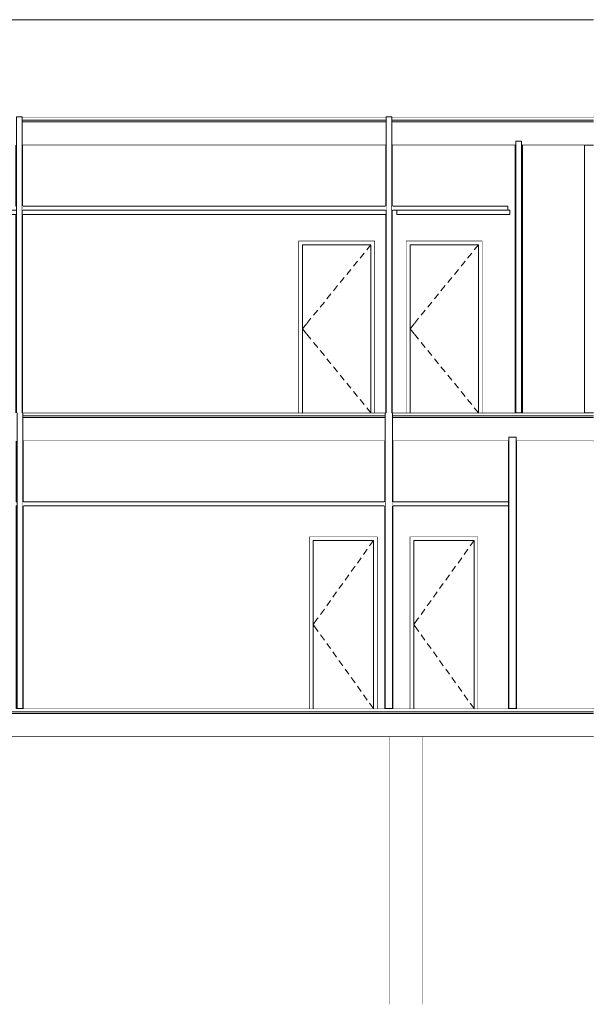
# Model space of a CAD drawing. Header units: millimetres. Extents: x -30280 to 133660, y -81242 to 8968.
# Tile 36 of 45: x 85312 to 92389, y -81242 to -69092. Entities that reach past the tile are written whole.
import ezdxf

# ---------------------------------------------------------------- set-up
doc = ezdxf.new("R2010")
doc.units = ezdxf.units.MM
doc.header["$MEASUREMENT"] = 0
doc.linetypes.add('Wipeout_Contour', pattern=[1000, 0, -1000])
for name, color, linetype in [('07_CR_Cel Ras pladur', 7, 'Continuous'), ('09_EI_Mobiliari general', 7, 'Continuous'), ('10_ESTR_Fotjats', 7, 'Continuous'), ('12_FAÇ_Façana', 7, 'Continuous'), ('Demolido_08_Envans', 7, 'Continuous'), ('Demolido_12_FAÇ_Façana', 7, 'Continuous'), ('Demolido_Puertas Archicad', 7, 'Continuous')]:
    doc.layers.add(name, color=color, linetype=linetype)
for name, color, linetype, lineweight in [('07_CR_Cel Ras pladur_Pluma_Nº__1', 7, 'Continuous', 5), ('10_ESTR_Fotjats_Pluma_Nº__1', 7, 'Continuous', 5), ('12_FAÇ_Façana_Pluma_Nº__47', 7, 'Continuous', 20), ('12_FAÇ_Façana_Pluma_Nº__7', 7, 'Continuous', 5), ('Demolido_08_Envans_Pluma_Nº__47', 7, 'Continuous', 20), ('Demolido_08_Envans_Pluma_Nº__7', 7, 'Continuous', 5), ('Demolido_12_FAÇ_Façana_Pluma_Nº__47', 7, 'Continuous', 20), ('Demolido_12_FAÇ_Façana_Pluma_Nº__7', 7, 'Continuous', 5), ('Demolido_Puertas Archicad_Pluma_Nº__1', 7, 'Continuous', 5)]:
    doc.layers.add(name, color=color, linetype=linetype, lineweight=lineweight)
doc.layers.add('Demolido_Puertas Archicad_Pluma_Nº__3', color=7, linetype='Continuous', lineweight=5, true_color=0xa4a4a4)

# ---------------------------------------------------------------- blocks, each defined once
blk = doc.blocks.new('Elem Sección_9_1', base_point=(84081, -77592))
at = {"layer": '10_ESTR_Fotjats_Pluma_Nº__1', "color": 7, "linetype": 'Continuous', "lineweight": 5}
for p, q in [((92389, -77632), (54776, -77632)), ((89810, -77592), (85360, -77592)), ((91335, -77592), (89920, -77592)), ((92389, -77592), (91445, -77592)), ((92389, -77652), (54776, -77652)), ((92389, -77942), (54776, -77942))]:
    blk.add_line(p, q, dxfattribs=at)
at = {"layer": '10_ESTR_Fotjats_Pluma_Nº__1', "color": 7, "linetype": 'Continuous', "lineweight": 5, "flags": 128}
for points in [[(85360, -77592), (85350, -77592), (85280, -77592), (85270, -77592)], [(89920, -77592), (89910, -77592), (89820, -77592), (89810, -77592)], [(91445, -77592), (91435, -77592), (91345, -77592), (91335, -77592)]]:
    blk.add_lwpolyline(points, dxfattribs=at)
blk = doc.blocks.new('Elem Sección_12_1', base_point=(84081, -77592))
at = {"color": 254, "linetype": 'Wipeout_Contour', "lineweight": 0, "ltscale": 469100.512531}
blk.add_wipeout([(92279, -70642), (92279, -73942), (92389, -73942), (92389, -70642)], dxfattribs=at).dxf.layer = '12_FAÇ_Façana'
blk = doc.blocks.new('Elem Sección_13_1', base_point=(84081, -77592))
at = {"color": 254, "linetype": 'Wipeout_Contour', "lineweight": 0, "ltscale": 472858.620674}
blk.add_wipeout([(89881, -77942), (84881, -77942), (84881, -81242), (89881, -81242)], dxfattribs=at).dxf.layer = '12_FAÇ_Façana'
at = {"color": 254, "linetype": 'Wipeout_Contour', "lineweight": 0, "ltscale": 484628.106204}
blk.add_wipeout([(90281, -77942), (90281, -81242), (92389, -81242), (92389, -77942)], dxfattribs=at).dxf.layer = '12_FAÇ_Façana'
at = {"layer": '12_FAÇ_Façana_Pluma_Nº__47', "color": 7, "linetype": 'Continuous', "lineweight": 20}
for p, q in [((89881, -81242), (89881, -77942)), ((90281, -77942), (90281, -81242))]:
    blk.add_line(p, q, dxfattribs=at)
blk = doc.blocks.new('Elem Sección_14_1', base_point=(84081, -77592))
at = {"color": 254, "linetype": 'Wipeout_Contour', "lineweight": 0, "ltscale": 480850.503122}
blk.add_wipeout([(89881, -77942), (89881, -81242), (90281, -81242), (90281, -77942)], dxfattribs=at).dxf.layer = '09_EI_Mobiliari general'
blk = doc.blocks.new('Elem Sección_21_1', base_point=(84081, -77592))
at = {"layer": '10_ESTR_Fotjats_Pluma_Nº__1', "color": 7, "linetype": 'Continuous', "lineweight": 5}
for p, q in [((85354, -73942), (85350, -73942)), ((89820, -73982), (85350, -73982)), ((89820, -73942), (85354, -73942)), ((89914, -73942), (89910, -73942)), ((92389, -73982), (89910, -73982)), ((91424, -73942), (89914, -73942)), ((92389, -73942), (91514, -73942)), ((89820, -74002), (85350, -74002)), ((92389, -74002), (89910, -74002)), ((85360, -74292), (85350, -74292)), ((89810, -74292), (85360, -74292)), ((89820, -74292), (89810, -74292)), ((89920, -74292), (89910, -74292)), ((91335, -74292), (89920, -74292)), ((91345, -74292), (91335, -74292)), ((91435, -74242), (91345, -74242)), ((91445, -74292), (91435, -74292)), ((92389, -74292), (91445, -74292))]:
    blk.add_line(p, q, dxfattribs=at)
at = {"layer": '10_ESTR_Fotjats_Pluma_Nº__1', "color": 7, "linetype": 'Continuous', "lineweight": 5, "flags": 128}
blk.add_lwpolyline([(91514, -73942), (91504, -73942), (91434, -73942), (91424, -73942)], dxfattribs=at)
blk = doc.blocks.new('Elem Sección_22_1', base_point=(84081, -77592))
at = {"layer": '10_ESTR_Fotjats_Pluma_Nº__1', "color": 7, "linetype": 'Continuous', "lineweight": 5}
for p, q in [((89834, -70292), (85344, -70292)), ((89834, -70332), (85344, -70332)), ((92389, -70292), (89904, -70292)), ((92389, -70332), (89904, -70332)), ((89834, -70352), (85344, -70352)), ((92389, -70352), (89904, -70352)), ((85354, -70642), (85344, -70642)), ((89824, -70642), (85354, -70642)), ((89834, -70642), (89824, -70642)), ((89914, -70642), (89904, -70642)), ((91424, -70642), (89914, -70642)), ((91434, -70642), (91424, -70642)), ((91514, -70642), (91504, -70642)), ((92389, -70642), (91514, -70642))]:
    blk.add_line(p, q, dxfattribs=at)
blk = doc.blocks.new('Elem Sección_23_1', base_point=(84081, -77592))
at = {"color": 254, "linetype": 'Wipeout_Contour', "lineweight": 0, "ltscale": 408741.326165}
blk.add_wipeout([(54776, -69092), (54776, -70292), (92389, -70292), (92389, -69092)], dxfattribs=at).dxf.layer = '12_FAÇ_Façana'
at = {"layer": '12_FAÇ_Façana_Pluma_Nº__47', "color": 7, "linetype": 'Continuous', "lineweight": 20}
blk.add_line((92389, -69092), (54776, -69092), dxfattribs=at)
blk = doc.blocks.new('Elem Sección_24_1', base_point=(84081, -77592))
at = {"layer": 'Demolido_08_Envans_Pluma_Nº__7', "color": 7, "linetype": 'Continuous', "lineweight": 5}
for p, q in [((85350, -73942), (85344, -73942)), ((85270, -74292), (85270, -75042)), ((85360, -74292), (85360, -75042)), ((85280, -75042), (85270, -75042)), ((85360, -75042), (85350, -75042)), ((85270, -75092), (85270, -77592)), ((85280, -75092), (85270, -75092)), ((85360, -75092), (85350, -75092)), ((85360, -75092), (85360, -77592))]:
    blk.add_line(p, q, dxfattribs=at)
at = {"layer": 'Demolido_08_Envans_Pluma_Nº__7', "color": 7, "linetype": 'Continuous', "lineweight": 5, "flags": 128}
for points in [[(85280, -73942), (85280, -73982), (85280, -74002), (85280, -74292), (85280, -75042), (85280, -75092), (85280, -77592)], [(85350, -73942), (85350, -73982), (85350, -74002), (85350, -74292), (85350, -75042), (85350, -75092), (85350, -77592)]]:
    blk.add_lwpolyline(points, dxfattribs=at)
blk = doc.blocks.new('Elem Sección_25_1', base_point=(84081, -77592))
at = {"layer": '12_FAÇ_Façana_Pluma_Nº__7', "color": 7, "linetype": 'Continuous', "lineweight": 5}
for p, q in [((91335, -74292), (91335, -77592)), ((91445, -74292), (91445, -77592))]:
    blk.add_line(p, q, dxfattribs=at)
at = {"layer": '12_FAÇ_Façana_Pluma_Nº__7', "color": 7, "linetype": 'Continuous', "lineweight": 5, "flags": 128}
for points in [[(91345, -74242), (91345, -74292), (91345, -77592)], [(91435, -74242), (91435, -74292), (91435, -77592)]]:
    blk.add_lwpolyline(points, dxfattribs=at)
blk = doc.blocks.new('Elem Sección_26_1', base_point=(84081, -77592))
at = {"layer": 'Demolido_08_Envans_Pluma_Nº__7', "color": 7, "linetype": 'Continuous', "lineweight": 5}
for p, q in [((89824, -73942), (89820, -73942)), ((89834, -73942), (89824, -73942)), ((89910, -73942), (89904, -73942)), ((89810, -74292), (89810, -75042)), ((89920, -74292), (89920, -75042)), ((89820, -75042), (89810, -75042)), ((89920, -75042), (89910, -75042)), ((89810, -75092), (89810, -77592)), ((89820, -75092), (89810, -75092)), ((89920, -75092), (89910, -75092)), ((89920, -75092), (89920, -77592))]:
    blk.add_line(p, q, dxfattribs=at)
at = {"layer": 'Demolido_08_Envans_Pluma_Nº__7', "color": 7, "linetype": 'Continuous', "lineweight": 5, "flags": 128}
for points in [[(89820, -73942), (89820, -73982), (89820, -74002), (89820, -74292), (89820, -75042), (89820, -75092), (89820, -77592)], [(89910, -73942), (89910, -73982), (89910, -74002), (89910, -74292), (89910, -75042), (89910, -75092), (89910, -77592)]]:
    blk.add_lwpolyline(points, dxfattribs=at)
blk = doc.blocks.new('Elem Sección_33_1', base_point=(84081, -77592))
at = {"color": 254, "linetype": 'Wipeout_Contour', "lineweight": 0, "ltscale": 476951.821806}
blk.add_wipeout([(91445, -77592), (92389, -77592), (92389, -74292), (91445, -74292)], dxfattribs=at).dxf.layer = '12_FAÇ_Façana'
blk = doc.blocks.new('Elem Sección_34_1', base_point=(84081, -77592))
at = {"color": 254, "linetype": 'Wipeout_Contour', "lineweight": 0, "ltscale": 473055.088324}
blk.add_wipeout([(90123, -77592), (90173, -77592), (90173, -75520), (90123, -75470)], dxfattribs=at).dxf.layer = 'Demolido_Puertas Archicad'
at = {"color": 254, "linetype": 'Wipeout_Contour', "lineweight": 0, "ltscale": 475480.574029}
blk.add_wipeout([(90967, -75470), (90917, -75520), (90917, -77592), (90967, -77592)], dxfattribs=at).dxf.layer = 'Demolido_Puertas Archicad'
at = {"color": 254, "linetype": 'Wipeout_Contour', "lineweight": 0, "ltscale": 471560.25389}
blk.add_wipeout([(90123, -75470), (90173, -75520), (90917, -75520), (90967, -75470)], dxfattribs=at).dxf.layer = 'Demolido_Puertas Archicad'
at = {"color": 254, "linetype": 'Wipeout_Contour', "lineweight": 0, "ltscale": 474299.698824}
blk.add_wipeout([(90917, -77592), (90917, -75520), (90173, -75520), (90173, -77592)], dxfattribs=at).dxf.layer = 'Demolido_Puertas Archicad'
at = {"layer": 'Demolido_Puertas Archicad_Pluma_Nº__1', "color": 7, "linetype": 'Continuous', "lineweight": 5}
for p, q in [((90123, -75470), (90123, -77592)), ((90967, -75470), (90123, -75470)), ((90173, -77592), (90173, -75520)), ((90173, -75520), (90917, -75520)), ((90917, -75520), (90917, -77592)), ((90967, -77592), (90967, -75470))]:
    blk.add_line(p, q, dxfattribs=at)
at = {"layer": 'Demolido_Puertas Archicad_Pluma_Nº__3', "color": 253, "linetype": 'Continuous', "lineweight": 5, "true_color": 0xa4a4a4}
for p, q in [((90917, -75520), (90871, -75585)), ((90841, -75626), (90795, -75691)), ((90766, -75732), (90719, -75797)), ((90690, -75837), (90643, -75902)), ((90538, -76048), (90491, -76113)), ((90614, -75943), (90567, -76008)), ((90462, -76154), (90416, -76219)), ((90386, -76260), (90340, -76324)), ((90311, -76365), (90264, -76430)), ((90220, -76491), (90173, -76556)), ((90235, -76471), (90220, -76491)), ((90220, -76621), (90173, -76556)), ((90235, -76642), (90220, -76621)), ((90311, -76748), (90264, -76683)), ((90386, -76853), (90340, -76788)), ((90462, -76959), (90416, -76894)), ((90538, -77064), (90491, -76999)), ((90614, -77170), (90567, -77105)), ((90690, -77276), (90643, -77211)), ((90766, -77381), (90719, -77316)), ((90841, -77487), (90795, -77422)), ((90917, -77592), (90871, -77527))]:
    blk.add_line(p, q, dxfattribs=at)
blk = doc.blocks.new('Elem Sección_35_1', base_point=(84081, -77592))
at = {"color": 254, "linetype": 'Wipeout_Contour', "lineweight": 0, "ltscale": 469281.649561}
blk.add_wipeout([(88882, -77592), (88932, -77592), (88932, -75520), (88882, -75470)], dxfattribs=at).dxf.layer = 'Demolido_Puertas Archicad'
at = {"color": 254, "linetype": 'Wipeout_Contour', "lineweight": 0, "ltscale": 471693.112923}
blk.add_wipeout([(89726, -75470), (89676, -75520), (89676, -77592), (89726, -77592)], dxfattribs=at).dxf.layer = 'Demolido_Puertas Archicad'
at = {"color": 254, "linetype": 'Wipeout_Contour', "lineweight": 0, "ltscale": 467758.047962}
blk.add_wipeout([(88882, -75470), (88932, -75520), (89676, -75520), (89726, -75470)], dxfattribs=at).dxf.layer = 'Demolido_Puertas Archicad'
at = {"color": 254, "linetype": 'Wipeout_Contour', "lineweight": 0, "ltscale": 470519.505681}
blk.add_wipeout([(89676, -77592), (89676, -75520), (88932, -75520), (88932, -77592)], dxfattribs=at).dxf.layer = 'Demolido_Puertas Archicad'
at = {"layer": 'Demolido_Puertas Archicad_Pluma_Nº__1', "color": 7, "linetype": 'Continuous', "lineweight": 5}
for p, q in [((88882, -75470), (88882, -77592)), ((89726, -75470), (88882, -75470)), ((88932, -77592), (88932, -75520)), ((88932, -75520), (89676, -75520)), ((89676, -75520), (89676, -77592)), ((89726, -77592), (89726, -75470))]:
    blk.add_line(p, q, dxfattribs=at)
at = {"layer": 'Demolido_Puertas Archicad_Pluma_Nº__3', "color": 253, "linetype": 'Continuous', "lineweight": 5, "true_color": 0xa4a4a4}
for p, q in [((89676, -75520), (89629, -75585)), ((89600, -75626), (89554, -75691)), ((89524, -75732), (89478, -75797)), ((89449, -75837), (89402, -75902)), ((89297, -76048), (89250, -76113)), ((89373, -75943), (89326, -76008)), ((89221, -76154), (89175, -76219)), ((89145, -76260), (89099, -76324)), ((89070, -76365), (89023, -76430)), ((88979, -76491), (88932, -76556)), ((88994, -76471), (88979, -76491)), ((88979, -76621), (88932, -76556)), ((88994, -76642), (88979, -76621)), ((89070, -76748), (89023, -76683)), ((89145, -76853), (89099, -76788)), ((89221, -76959), (89175, -76894)), ((89297, -77064), (89250, -76999)), ((89373, -77170), (89326, -77105)), ((89449, -77276), (89402, -77211)), ((89524, -77381), (89478, -77316)), ((89600, -77487), (89554, -77422)), ((89676, -77592), (89629, -77527))]:
    blk.add_line(p, q, dxfattribs=at)
blk = doc.blocks.new('Elem Sección_40_1', base_point=(84081, -77592))
at = {"color": 254, "linetype": 'Wipeout_Contour', "lineweight": 0, "ltscale": 935253.129304}
blk.add_wipeout([(85360, -75092), (85360, -77592), (88882, -77592), (88882, -75470), (89726, -75470), (89726, -77592), (89810, -77592), (89810, -75092)], dxfattribs=at).dxf.layer = 'Demolido_08_Envans'
at = {"color": 254, "linetype": 'Wipeout_Contour', "lineweight": 0, "ltscale": 948243.629471}
blk.add_wipeout([(91335, -75092), (89920, -75092), (89920, -77592), (90123, -77592), (90123, -75470), (90967, -75470), (90967, -77592), (91335, -77592)], dxfattribs=at).dxf.layer = 'Demolido_08_Envans'
at = {"color": 254, "linetype": 'Wipeout_Contour', "lineweight": 0, "ltscale": 461448.477962}
blk.add_wipeout([(89820, -75042), (85350, -75042), (85350, -75092), (89820, -75092)], dxfattribs=at).dxf.layer = 'Demolido_08_Envans'
at = {"color": 254, "linetype": 'Wipeout_Contour', "lineweight": 0, "ltscale": 470706.972611}
blk.add_wipeout([(89910, -75042), (89910, -75092), (91335, -75092), (91335, -75042)], dxfattribs=at).dxf.layer = 'Demolido_08_Envans'
at = {"color": 254, "linetype": 'Wipeout_Contour', "lineweight": 0, "ltscale": 460409.802225}
blk.add_wipeout([(85360, -75042), (89810, -75042), (89810, -74292), (85360, -74292)], dxfattribs=at).dxf.layer = 'Demolido_08_Envans'
at = {"color": 254, "linetype": 'Wipeout_Contour', "lineweight": 0, "ltscale": 469704.717508}
blk.add_wipeout([(89920, -74292), (89920, -75042), (91335, -75042), (91335, -74292)], dxfattribs=at).dxf.layer = 'Demolido_08_Envans'
at = {"layer": 'Demolido_08_Envans_Pluma_Nº__47', "color": 7, "linetype": 'Continuous', "lineweight": 20}
for p, q in [((89810, -75042), (85360, -75042)), ((89920, -75042), (91335, -75042)), ((89810, -75092), (85360, -75092)), ((91335, -75092), (89920, -75092))]:
    blk.add_line(p, q, dxfattribs=at)
blk = doc.blocks.new('Elem Sección_41_1', base_point=(84081, -77592))
at = {"layer": 'Demolido_12_FAÇ_Façana_Pluma_Nº__7', "color": 7, "linetype": 'Continuous', "lineweight": 5}
for p, q in [((85344, -70292), (85274, -70292)), ((85264, -70642), (85264, -71392)), ((85354, -70642), (85354, -71392)), ((85274, -71392), (85264, -71392)), ((85354, -71392), (85344, -71392)), ((85274, -71442), (85264, -71442)), ((85264, -71495), (85264, -73942)), ((85354, -71442), (85344, -71442)), ((85354, -71495), (85354, -73942))]:
    blk.add_line(p, q, dxfattribs=at)
at = {"layer": 'Demolido_12_FAÇ_Façana_Pluma_Nº__7', "color": 7, "linetype": 'Continuous', "lineweight": 5, "flags": 128}
for points in [[(85274, -70292), (85274, -70332), (85274, -70352), (85274, -70642), (85274, -71392), (85274, -71442), (85274, -73942)], [(85344, -70292), (85344, -70332), (85344, -70352), (85344, -70642), (85344, -71392), (85344, -71442), (85344, -73942)]]:
    blk.add_lwpolyline(points, dxfattribs=at)
blk = doc.blocks.new('Elem Sección_42_1', base_point=(84081, -77592))
at = {"color": 254, "linetype": 'Wipeout_Contour', "lineweight": 0, "ltscale": 466222.509668}
blk.add_wipeout([(91414, -70642), (91414, -73942), (91424, -73942), (91424, -70642)], dxfattribs=at).dxf.layer = '12_FAÇ_Façana'
at = {"color": 254, "linetype": 'Wipeout_Contour', "lineweight": 0, "ltscale": 467724.556894}
blk.add_wipeout([(91514, -70642), (91514, -73942), (92279, -73942), (92279, -70642)], dxfattribs=at).dxf.layer = '12_FAÇ_Façana'
at = {"layer": '12_FAÇ_Façana_Pluma_Nº__47', "color": 7, "linetype": 'Continuous', "lineweight": 20}
blk.add_line((92279, -70642), (92279, -73942), dxfattribs=at)
blk = doc.blocks.new('Elem Sección_43_1', base_point=(84081, -77592))
at = {"layer": 'Demolido_12_FAÇ_Façana_Pluma_Nº__7', "color": 7, "linetype": 'Continuous', "lineweight": 5}
for p, q in [((89904, -70292), (89834, -70292)), ((89824, -70642), (89824, -71392)), ((89914, -70642), (89914, -71392)), ((89834, -71392), (89824, -71392)), ((89914, -71392), (89904, -71392)), ((89834, -71442), (89824, -71442)), ((89824, -71495), (89824, -73942)), ((89914, -71442), (89904, -71442)), ((89914, -71442), (89914, -73942))]:
    blk.add_line(p, q, dxfattribs=at)
at = {"layer": 'Demolido_12_FAÇ_Façana_Pluma_Nº__7', "color": 7, "linetype": 'Continuous', "lineweight": 5, "flags": 128}
for points in [[(89834, -70292), (89834, -70332), (89834, -70352), (89834, -70642), (89834, -71392), (89834, -71442), (89834, -73942)], [(89904, -70292), (89904, -70332), (89904, -70352), (89904, -70642), (89904, -71392), (89904, -71442), (89904, -73942)]]:
    blk.add_lwpolyline(points, dxfattribs=at)
blk = doc.blocks.new('Elem Sección_54_1', base_point=(84081, -77592))
at = {"color": 254, "linetype": 'Wipeout_Contour', "lineweight": 0, "ltscale": 459482.261899}
blk.add_wipeout([(88750, -73942), (88800, -73942), (88800, -71870), (88750, -71820)], dxfattribs=at).dxf.layer = 'Demolido_Puertas Archicad'
at = {"color": 254, "linetype": 'Wipeout_Contour', "lineweight": 0, "ltscale": 462251.574234}
blk.add_wipeout([(89694, -71820), (89644, -71870), (89644, -73942), (89694, -73942)], dxfattribs=at).dxf.layer = 'Demolido_Puertas Archicad'
at = {"color": 254, "linetype": 'Wipeout_Contour', "lineweight": 0, "ltscale": 458213.469955}
blk.add_wipeout([(88750, -71820), (88800, -71870), (89644, -71870), (89694, -71820)], dxfattribs=at).dxf.layer = 'Demolido_Puertas Archicad'
at = {"color": 254, "linetype": 'Wipeout_Contour', "lineweight": 0, "ltscale": 460898.110354}
blk.add_wipeout([(89644, -73942), (89644, -71870), (88800, -71870), (88800, -73942)], dxfattribs=at).dxf.layer = 'Demolido_Puertas Archicad'
at = {"layer": 'Demolido_Puertas Archicad_Pluma_Nº__1', "color": 7, "linetype": 'Continuous', "lineweight": 5}
for p, q in [((88750, -71820), (88750, -73942)), ((89694, -71820), (88750, -71820)), ((88800, -73942), (88800, -71870)), ((88800, -71870), (89644, -71870)), ((89644, -71870), (89644, -73942)), ((89694, -73942), (89694, -71820))]:
    blk.add_line(p, q, dxfattribs=at)
at = {"layer": 'Demolido_Puertas Archicad_Pluma_Nº__3', "color": 253, "linetype": 'Continuous', "lineweight": 5, "true_color": 0xa4a4a4}
for p, q in [((89644, -71870), (89594, -71932)), ((89562, -71971), (89512, -72033)), ((89480, -72072), (89430, -72134)), ((89316, -72274), (89265, -72336)), ((89398, -72173), (89348, -72235)), ((89234, -72374), (89183, -72436)), ((89152, -72475), (89101, -72537)), ((89070, -72576), (89019, -72638)), ((88905, -72777), (88855, -72839)), ((88988, -72677), (88937, -72739)), ((88851, -72844), (88800, -72906)), ((88851, -72968), (88800, -72906)), ((88905, -73035), (88855, -72973)), ((88988, -73136), (88937, -73074)), ((89070, -73237), (89019, -73175)), ((89152, -73338), (89101, -73276)), ((89234, -73438), (89183, -73376)), ((89316, -73539), (89265, -73477)), ((89398, -73640), (89348, -73578)), ((89480, -73741), (89430, -73679)), ((89562, -73842), (89512, -73780)), ((89644, -73942), (89594, -73880))]:
    blk.add_line(p, q, dxfattribs=at)
blk = doc.blocks.new('Elem Sección_55_1', base_point=(84081, -77592))
at = {"color": 254, "linetype": 'Wipeout_Contour', "lineweight": 0, "ltscale": 463594.039779}
blk.add_wipeout([(90077, -73942), (90127, -73942), (90127, -71870), (90077, -71820)], dxfattribs=at).dxf.layer = 'Demolido_Puertas Archicad'
at = {"color": 254, "linetype": 'Wipeout_Contour', "lineweight": 0, "ltscale": 466379.607295}
blk.add_wipeout([(91021, -71820), (90971, -71870), (90971, -73942), (91021, -73942)], dxfattribs=at).dxf.layer = 'Demolido_Puertas Archicad'
at = {"color": 254, "linetype": 'Wipeout_Contour', "lineweight": 0, "ltscale": 462356.885872}
blk.add_wipeout([(90077, -71820), (90127, -71870), (90971, -71870), (91021, -71820)], dxfattribs=at).dxf.layer = 'Demolido_Puertas Archicad'
at = {"color": 254, "linetype": 'Wipeout_Contour', "lineweight": 0, "ltscale": 465017.73898}
blk.add_wipeout([(90971, -73942), (90971, -71870), (90127, -71870), (90127, -73942)], dxfattribs=at).dxf.layer = 'Demolido_Puertas Archicad'
at = {"layer": 'Demolido_Puertas Archicad_Pluma_Nº__1', "color": 7, "linetype": 'Continuous', "lineweight": 5}
for p, q in [((90077, -71820), (90077, -73942)), ((91021, -71820), (90077, -71820)), ((90127, -73942), (90127, -71870)), ((90127, -71870), (90971, -71870)), ((90971, -71870), (90971, -73942)), ((91021, -73942), (91021, -71820))]:
    blk.add_line(p, q, dxfattribs=at)
at = {"layer": 'Demolido_Puertas Archicad_Pluma_Nº__3', "color": 253, "linetype": 'Continuous', "lineweight": 5, "true_color": 0xa4a4a4}
for p, q in [((90971, -71870), (90920, -71932)), ((90888, -71971), (90838, -72033)), ((90806, -72072), (90756, -72134)), ((90642, -72274), (90592, -72336)), ((90724, -72173), (90674, -72235)), ((90560, -72374), (90509, -72436)), ((90478, -72475), (90427, -72537)), ((90396, -72576), (90345, -72638)), ((90232, -72777), (90181, -72839)), ((90314, -72677), (90263, -72739)), ((90177, -72844), (90127, -72906)), ((90177, -72968), (90127, -72906)), ((90232, -73035), (90181, -72973)), ((90314, -73136), (90263, -73074)), ((90396, -73237), (90345, -73175)), ((90478, -73338), (90427, -73276)), ((90560, -73438), (90509, -73376)), ((90642, -73539), (90592, -73477)), ((90724, -73640), (90674, -73578)), ((90806, -73741), (90756, -73679)), ((90888, -73842), (90838, -73780)), ((90971, -73942), (90920, -73880))]:
    blk.add_line(p, q, dxfattribs=at)
blk = doc.blocks.new('Elem Sección_62_1', base_point=(84081, -77592))
at = {"color": 254, "linetype": 'Wipeout_Contour', "lineweight": 0, "ltscale": 1852132.247481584}
blk.add_wipeout([(89914, -71392), (91335, -71392), (91335, -71442), (91358, -71442), (91358, -71495), (89966, -71495), (89966, -71442), (89914, -71442), (89914, -73942), (90077, -73942), (90077, -71820), (91021, -71820), (91021, -73942), (91414, -73942), (91414, -70642), (89914, -70642)], dxfattribs=at).dxf.layer = 'Demolido_12_FAÇ_Façana'
at = {"color": 254, "linetype": 'Wipeout_Contour', "lineweight": 0, "ltscale": 916250.387544}
blk.add_wipeout([(85354, -71495), (85354, -73942), (88750, -73942), (88750, -71820), (89694, -71820), (89694, -73942), (89824, -73942), (89824, -71495)], dxfattribs=at).dxf.layer = 'Demolido_12_FAÇ_Façana'
at = {"color": 254, "linetype": 'Wipeout_Contour', "lineweight": 0, "ltscale": 452092.198322}
blk.add_wipeout([(85344, -71442), (89834, -71442), (89834, -71392), (85344, -71392)], dxfattribs=at).dxf.layer = 'Demolido_12_FAÇ_Façana'
at = {"color": 254, "linetype": 'Wipeout_Contour', "lineweight": 0, "ltscale": 461519.602681}
blk.add_wipeout([(89904, -71392), (89904, -71442), (91335, -71442), (91335, -71392)], dxfattribs=at).dxf.layer = 'Demolido_12_FAÇ_Façana'
at = {"layer": 'Demolido_12_FAÇ_Façana_Pluma_Nº__47', "color": 7, "linetype": 'Continuous', "lineweight": 20}
for p, q in [((89914, -71392), (91335, -71392)), ((91335, -71392), (91335, -71442)), ((89966, -71442), (89914, -71442))]:
    blk.add_line(p, q, dxfattribs=at)
at = {"color": 254, "linetype": 'Wipeout_Contour', "lineweight": 0, "ltscale": 451083.834048}
blk.add_wipeout([(85354, -71392), (89824, -71392), (89824, -70642), (85354, -70642)], dxfattribs=at).dxf.layer = 'Demolido_12_FAÇ_Façana'
at = {"layer": 'Demolido_12_FAÇ_Façana_Pluma_Nº__47', "color": 7, "linetype": 'Continuous', "lineweight": 20}
blk.add_line((89824, -71392), (85354, -71392), dxfattribs=at)
blk = doc.blocks.new('Elem Sección_66_1', base_point=(84081, -77592))
at = {"layer": '12_FAÇ_Façana_Pluma_Nº__7', "color": 7, "linetype": 'Continuous', "lineweight": 5}
for p, q in [((91424, -70642), (91424, -73942)), ((91504, -70592), (91434, -70592)), ((91514, -70642), (91514, -73942))]:
    blk.add_line(p, q, dxfattribs=at)
at = {"layer": '12_FAÇ_Façana_Pluma_Nº__7', "color": 7, "linetype": 'Continuous', "lineweight": 5, "flags": 128}
for points in [[(91434, -70592), (91434, -70642), (91434, -73942)], [(91504, -70592), (91504, -70642), (91504, -73942)]]:
    blk.add_lwpolyline(points, dxfattribs=at)
blk = doc.blocks.new('Elem Sección_67_1', base_point=(84081, -77592))
at = {"layer": '07_CR_Cel Ras pladur_Pluma_Nº__1', "color": 7, "linetype": 'Continuous', "lineweight": 5}
for p, q in [((89966, -71442), (89966, -71495)), ((91358, -71442), (89966, -71442)), ((91358, -71495), (89966, -71495)), ((91358, -71442), (91358, -71495))]:
    blk.add_line(p, q, dxfattribs=at)
blk = doc.blocks.new('Elem Sección_68_1', base_point=(84081, -77592))
at = {"layer": '07_CR_Cel Ras pladur_Pluma_Nº__1', "color": 7, "linetype": 'Continuous', "lineweight": 5}
for p, q in [((84574, -71442), (84574, -71495)), ((85264, -71442), (84574, -71442)), ((85264, -71495), (84574, -71495)), ((89824, -71442), (85354, -71442)), ((89824, -71495), (85354, -71495))]:
    blk.add_line(p, q, dxfattribs=at)

msp = doc.modelspace()

# ---------------------------------------------------------------- block references
at = {"layer": '10_ESTR_Fotjats', "lineweight": 0}
msp.add_blockref('Elem Sección_9_1', (84081.444, -77592.372), dxfattribs=at)
at = {"layer": '12_FAÇ_Façana', "lineweight": 0}
for name in ['Elem Sección_12_1', 'Elem Sección_25_1']:
    msp.add_blockref(name, (84081.444, -77592.372), dxfattribs=at)
at = {"layer": 'Demolido_08_Envans', "lineweight": 0}
for name in ['Elem Sección_24_1', 'Elem Sección_26_1']:
    msp.add_blockref(name, (84081.444, -77592.372), dxfattribs=at)

# ---------------------------------------------------------------- next in the draw order: block references
at = {"layer": '10_ESTR_Fotjats', "lineweight": 0}
for name in ['Elem Sección_22_1', 'Elem Sección_21_1']:
    msp.add_blockref(name, (84081.444, -77592.372), dxfattribs=at)
at = {"layer": '12_FAÇ_Façana', "lineweight": 0}
msp.add_blockref('Elem Sección_13_1', (84081.444, -77592.372), dxfattribs=at)
at = {"layer": 'Demolido_Puertas Archicad', "lineweight": 0}
for name in ['Elem Sección_35_1', 'Elem Sección_34_1']:
    msp.add_blockref(name, (84081.444, -77592.372), dxfattribs=at)

# ---------------------------------------------------------------- next in the draw order: block references
at = {"layer": '09_EI_Mobiliari general', "lineweight": 0}
msp.add_blockref('Elem Sección_14_1', (84081.444, -77592.372), dxfattribs=at)
at = {"layer": '12_FAÇ_Façana', "lineweight": 0}
for name in ['Elem Sección_23_1', 'Elem Sección_42_1', 'Elem Sección_33_1']:
    msp.add_blockref(name, (84081.444, -77592.372), dxfattribs=at)
at = {"layer": 'Demolido_08_Envans', "lineweight": 0}
msp.add_blockref('Elem Sección_40_1', (84081.444, -77592.372), dxfattribs=at)
at = {"layer": 'Demolido_Puertas Archicad', "lineweight": 0}
for name in ['Elem Sección_54_1', 'Elem Sección_55_1']:
    msp.add_blockref(name, (84081.444, -77592.372), dxfattribs=at)

# ---------------------------------------------------------------- next in the draw order: block references
at = {"layer": 'Demolido_12_FAÇ_Façana', "lineweight": 0}
for name in ['Elem Sección_41_1', 'Elem Sección_43_1']:
    msp.add_blockref(name, (84081.444, -77592.372), dxfattribs=at)

# ---------------------------------------------------------------- next in the draw order: block references
msp.add_blockref('Elem Sección_62_1', (84081.444, -77592.372), dxfattribs=at)

# ---------------------------------------------------------------- next in the draw order: block references
at = {"layer": '07_CR_Cel Ras pladur', "lineweight": 0}
for name in ['Elem Sección_68_1', 'Elem Sección_67_1']:
    msp.add_blockref(name, (84081.444, -77592.372), dxfattribs=at)
at = {"layer": '12_FAÇ_Façana', "lineweight": 0}
msp.add_blockref('Elem Sección_66_1', (84081.444, -77592.372), dxfattribs=at)

doc.saveas('drawing.dxf')
